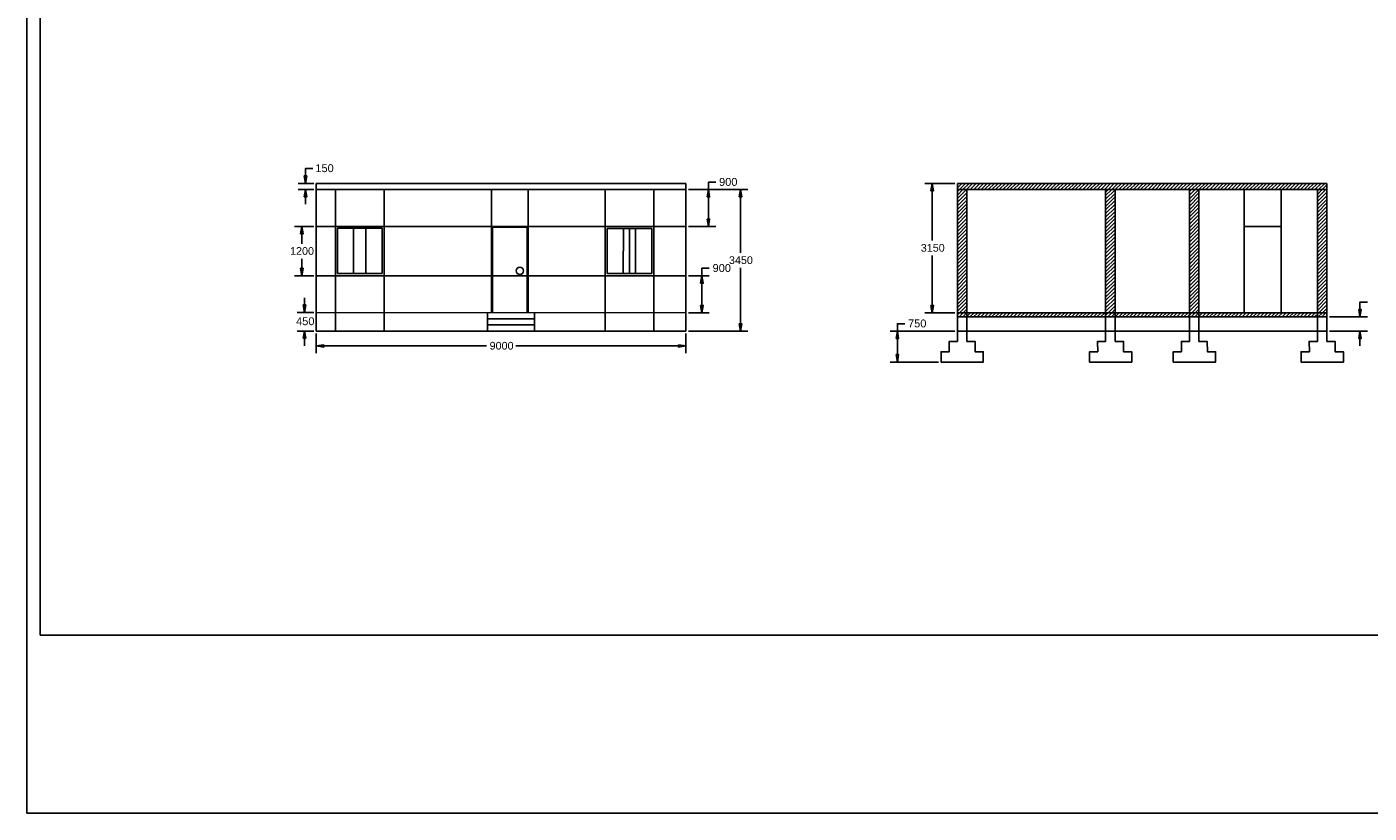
# Model space of a CAD drawing. Header units: millimetres. Extents: x 2 to 416, y 4 to 293.
# Tile 1 of 3: x 2 to 238, y 4 to 142. Entities that reach past the tile are written whole.
import ezdxf

# ---------------------------------------------------------------- set-up
doc = ezdxf.new("R2010")
doc.units = ezdxf.units.MM
doc.header["$MEASUREMENT"] = 0
doc.layers.get('0').update_dxf_attribs({"linetype": 'CONTINUOUS'})
doc.styles.add('Arial$001H0', font='txt')

msp = doc.modelspace()

# ---------------------------------------------------------------- hatches: boundary and pattern name
at = {"true_color": 0x000006}
for points in [[(51.1, 115.61), (51.52, 115.61), (51.31, 114.3)], [(51.1, 111.93), (51.52, 111.93), (51.31, 113.24)], [(121.88, 111.93), (122.3, 111.93), (122.09, 113.24)], [(127.51, 111.93), (127.93, 111.93), (127.72, 113.24)], [(161.16, 113.03), (161.63, 113.03), (161.37, 114.3)], [(50.46, 105.45), (50.88, 105.45), (50.67, 106.76)], [(121.88, 108.03), (122.3, 108.03), (122.09, 106.76)], [(50.46, 99.4), (50.88, 99.4), (50.67, 98.09)], [(120.69, 96.77), (121.16, 96.77), (120.95, 98.09)], [(50.93, 92.96), (51.35, 92.96), (51.14, 91.65)], [(120.69, 92.88), (121.16, 92.88), (120.95, 91.61)], [(161.16, 92.88), (161.63, 92.88), (161.37, 91.61)], [(236.3, 92.16), (236.73, 92.16), (236.52, 90.89)], [(127.51, 89.66), (127.93, 89.66), (127.72, 88.35)], [(50.93, 87.12), (51.35, 87.12), (51.14, 88.39)], [(155.07, 87.08), (155.49, 87.08), (155.28, 88.35)], [(236.3, 87.08), (236.73, 87.08), (236.52, 88.35)], [(54.53, 85.98), (54.53, 85.56), (53.21, 85.77)], [(116.84, 85.98), (116.84, 85.56), (118.11, 85.77)], [(155.07, 84.24), (155.49, 84.24), (155.28, 82.93)]]:
    msp.add_hatch(color=0, dxfattribs=at).paths.add_polyline_path(points)

# ---------------------------------------------------------------- linework, layer by layer
at = {"color": 0, "linetype": 'Continuous', "lineweight": 25, "true_color": 0x000006}
for p, q in [((52.79, 114.3), (50, 114.3)), ((52.79, 113.24), (50, 113.24)), ((118.58, 113.24), (128.99, 113.24)), ((118.58, 113.24), (123.4, 113.24)), ((165.35, 114.3), (160.1, 114.3)), ((51.31, 111.93), (51.31, 110.66)), ((122.09, 108.03), (122.09, 111.93)), ((127.72, 111.93), (127.72, 102.11)), ((161.37, 113.03), (161.37, 104.27)), ((52.79, 106.76), (49.36, 106.76)), ((118.58, 106.76), (123.4, 106.76)), ((50.67, 105.45), (50.67, 103.72)), ((161.37, 92.88), (161.37, 101.64)), ((50.67, 99.4), (50.67, 101.09)), ((127.72, 89.66), (127.72, 99.48)), ((52.79, 98.09), (49.36, 98.09)), ((118.58, 98.09), (122.22, 98.09)), ((120.95, 92.88), (120.95, 96.77)), ((51.14, 92.96), (51.14, 94.23)), ((52.79, 91.65), (49.83, 91.65)), ((118.58, 91.61), (122.22, 91.61)), ((165.35, 91.61), (160.1, 91.61)), ((231.14, 90.89), (237.83, 90.89)), ((52.79, 88.39), (49.83, 88.39)), ((53.21, 87.97), (53.21, 84.5)), ((118.11, 87.93), (118.11, 84.5)), ((118.58, 88.35), (128.99, 88.35)), ((165.35, 88.35), (154.01, 88.35)), ((231.14, 88.35), (237.83, 88.35)), ((51.14, 87.12), (51.14, 85.81)), ((54.53, 85.77), (83.1, 85.77)), ((116.84, 85.77), (88.26, 85.77)), ((155.28, 84.24), (155.28, 87.08)), ((236.52, 87.08), (236.52, 85.77)), ((162.48, 82.93), (154.01, 82.93))]:
    msp.add_line(p, q, dxfattribs=at)
at = {"color": 0, "linetype": 'Continuous', "lineweight": 25, "true_color": 0x000001}
for p, q in [((53.21, 114.3), (118.11, 114.3)), ((53.21, 113.24), (53.21, 114.3)), ((53.21, 113.28), (53.21, 88.39)), ((53.21, 113.24), (118.11, 113.24)), ((56.56, 113.24), (56.56, 88.39)), ((65.15, 113.24), (65.15, 88.39)), ((83.99, 113.24), (83.99, 91.61)), ((90.42, 113.24), (90.42, 91.61)), ((103.93, 113.24), (103.93, 88.35)), ((112.48, 113.24), (112.48, 106.76)), ((118.11, 113.24), (118.11, 114.3)), ((118.11, 113.24), (118.11, 88.35)), ((230.72, 114.3), (165.82, 114.3)), ((165.82, 113.24), (165.82, 114.3)), ((165.82, 113.24), (165.82, 88.35)), ((167.47, 113.24), (167.47, 106.76)), ((191.85, 113.24), (191.85, 91.61)), ((193.55, 113.24), (193.55, 91.61)), ((206.59, 113.24), (206.59, 91.61)), ((208.24, 113.24), (208.24, 91.61)), ((229.07, 113.24), (229.07, 91.61)), ((230.72, 113.24), (230.72, 114.3)), ((53.21, 106.76), (118.11, 106.76)), ((167.47, 106.76), (167.47, 98.09)), ((53.21, 98.09), (118.11, 98.09)), ((167.47, 98.09), (167.47, 91.61)), ((53.21, 91.65), (118.11, 91.61)), ((165.82, 91.61), (230.72, 91.61)), ((165.82, 90.89), (230.72, 90.89)), ((167.47, 91.61), (167.47, 88.35)), ((191.85, 91.61), (191.85, 88.35)), ((193.55, 88.35), (193.55, 91.61)), ((206.59, 91.61), (206.59, 88.35)), ((208.24, 88.35), (208.24, 91.61)), ((229.07, 91.61), (229.07, 88.35)), ((230.72, 90.89), (230.72, 88.35))]:
    msp.add_line(p, q, dxfattribs=at)
at = {"color": 0, "linetype": 'Continuous', "lineweight": 25, "true_color": 0x000007}
for p, q in [((56.94, 113.28), (56.94, 113.28)), ((84.16, 113.24), (84.16, 113.24)), ((90.8, 113.24), (90.8, 113.24)), ((91.52, 113.24), (91.52, 113.24)), ((165.82, 114.17), (165.95, 114.3)), ((165.82, 113.54), (166.58, 114.3)), ((165.82, 112.9), (166.16, 113.24)), ((165.82, 112.27), (166.79, 113.24)), ((165.82, 111.63), (167.43, 113.24)), ((166.16, 113.24), (167.22, 114.3)), ((166.79, 113.24), (167.85, 114.3)), ((167.43, 113.24), (168.49, 114.3)), ((168.06, 113.24), (169.12, 114.3)), ((168.7, 113.24), (169.76, 114.3)), ((169.33, 113.24), (170.39, 114.3)), ((169.97, 113.24), (171.03, 114.3)), ((170.6, 113.24), (171.7, 114.3)), ((171.24, 113.24), (172.34, 114.3)), ((171.87, 113.24), (172.97, 114.3)), ((172.51, 113.24), (173.61, 114.3)), ((173.14, 113.24), (174.24, 114.3)), ((173.78, 113.24), (174.88, 114.3)), ((174.41, 113.24), (175.51, 114.3)), ((175.05, 113.24), (176.15, 114.3)), ((175.68, 113.24), (176.78, 114.3)), ((176.36, 113.24), (177.42, 114.3)), ((177, 113.24), (178.05, 114.3)), ((177.63, 113.24), (178.69, 114.3)), ((178.27, 113.24), (179.32, 114.3)), ((178.9, 113.24), (179.96, 114.3)), ((179.54, 113.24), (180.59, 114.3)), ((180.17, 113.24), (181.23, 114.3)), ((180.81, 113.24), (181.86, 114.3)), ((181.44, 113.24), (182.54, 114.3)), ((182.08, 113.24), (183.18, 114.3)), ((182.71, 113.24), (183.81, 114.3)), ((183.35, 113.24), (184.45, 114.3)), ((183.98, 113.24), (185.08, 114.3)), ((184.62, 113.24), (185.72, 114.3)), ((185.25, 113.24), (186.35, 114.3)), ((185.89, 113.24), (186.99, 114.3)), ((186.52, 113.24), (187.62, 114.3)), ((187.16, 113.24), (188.26, 114.3)), ((187.83, 113.24), (188.89, 114.3)), ((188.47, 113.24), (189.53, 114.3)), ((189.1, 113.24), (190.16, 114.3)), ((189.74, 113.24), (190.8, 114.3)), ((190.37, 113.24), (191.43, 114.3)), ((191.01, 113.24), (192.07, 114.3)), ((191.64, 113.24), (192.7, 114.3)), ((191.85, 112.82), (192.28, 113.24)), ((191.85, 112.18), (192.91, 113.24)), ((191.85, 111.55), (193.55, 113.2)), ((192.28, 113.24), (193.34, 114.3)), ((192.91, 113.24), (194.01, 114.3)), ((193.55, 113.24), (194.65, 114.3)), ((194.18, 113.24), (195.28, 114.3)), ((194.82, 113.24), (195.92, 114.3)), ((195.45, 113.24), (196.55, 114.3)), ((196.09, 113.24), (197.19, 114.3)), ((196.72, 113.24), (197.82, 114.3)), ((197.36, 113.24), (198.46, 114.3)), ((197.99, 113.24), (199.09, 114.3)), ((198.63, 113.24), (199.73, 114.3)), ((199.31, 113.24), (200.36, 114.3)), ((199.94, 113.24), (201, 114.3)), ((200.58, 113.24), (201.63, 114.3)), ((201.21, 113.24), (202.27, 114.3)), ((201.85, 113.24), (202.9, 114.3)), ((202.48, 113.24), (203.54, 114.3)), ((203.12, 113.24), (204.17, 114.3)), ((203.75, 113.24), (204.81, 114.3)), ((204.39, 113.24), (205.49, 114.3)), ((205.02, 113.24), (206.12, 114.3)), ((205.66, 113.24), (206.76, 114.3)), ((206.29, 113.24), (207.39, 114.3)), ((206.59, 112.9), (206.93, 113.24)), ((206.59, 112.23), (207.56, 113.24)), ((206.59, 111.59), (208.2, 113.24)), ((206.93, 113.24), (208.03, 114.3)), ((207.56, 113.24), (208.66, 114.3)), ((208.2, 113.24), (209.3, 114.3)), ((208.83, 113.24), (209.93, 114.3)), ((209.47, 113.24), (210.57, 114.3)), ((210.14, 113.24), (211.2, 114.3)), ((210.78, 113.24), (211.84, 114.3)), ((211.41, 113.24), (212.47, 114.3)), ((212.05, 113.24), (213.11, 114.3)), ((212.68, 113.24), (213.74, 114.3)), ((213.32, 113.24), (214.38, 114.3)), ((213.95, 113.24), (215.01, 114.3)), ((214.59, 113.24), (215.65, 114.3)), ((215.22, 113.24), (216.32, 114.3)), ((215.86, 113.24), (216.96, 114.3)), ((216.49, 113.24), (217.59, 114.3)), ((217.13, 113.24), (218.23, 114.3)), ((217.76, 113.24), (218.86, 114.3)), ((218.4, 113.24), (219.5, 114.3)), ((219.03, 113.24), (220.13, 114.3)), ((219.67, 113.24), (220.77, 114.3)), ((220.3, 113.24), (221.4, 114.3)), ((220.94, 113.24), (222.04, 114.3)), ((221.61, 113.24), (222.67, 114.3)), ((222.25, 113.24), (223.31, 114.3)), ((222.88, 113.24), (223.94, 114.3)), ((223.52, 113.24), (224.58, 114.3)), ((224.15, 113.24), (225.21, 114.3)), ((224.79, 113.24), (225.85, 114.3)), ((225.42, 113.24), (226.48, 114.3)), ((226.06, 113.24), (227.12, 114.3)), ((226.69, 113.24), (227.8, 114.3)), ((227.33, 113.24), (228.43, 114.3)), ((227.96, 113.24), (229.07, 114.3)), ((228.6, 113.24), (229.7, 114.3)), ((229.07, 113.03), (229.23, 113.24)), ((229.07, 112.39), (229.87, 113.24)), ((229.07, 111.76), (230.5, 113.24)), ((229.23, 113.24), (230.34, 114.3)), ((229.87, 113.24), (230.72, 114.05)), ((230.5, 113.24), (230.72, 113.41)), ((165.82, 111), (167.47, 112.65)), ((165.82, 110.36), (167.47, 112.01)), ((165.82, 109.73), (167.47, 111.38)), ((191.85, 110.91), (193.55, 112.56)), ((191.85, 110.28), (193.55, 111.93)), ((191.85, 109.64), (193.55, 111.29)), ((206.59, 110.96), (208.24, 112.65)), ((206.59, 110.32), (208.24, 112.01)), ((206.59, 109.69), (208.24, 111.34)), ((229.07, 111.12), (230.72, 112.78)), ((229.07, 110.49), (230.72, 112.14)), ((229.07, 109.85), (230.72, 111.51)), ((229.07, 109.22), (230.72, 110.87)), ((165.82, 109.09), (167.47, 110.74)), ((165.82, 108.42), (167.47, 110.11)), ((165.82, 107.78), (167.47, 109.47)), ((165.82, 107.15), (167.47, 108.84)), ((191.85, 109.01), (193.55, 110.66)), ((191.85, 108.37), (193.55, 110.02)), ((191.85, 107.74), (193.55, 109.39)), ((191.85, 107.1), (193.55, 108.75)), ((206.59, 109.05), (208.24, 110.7)), ((206.59, 108.42), (208.24, 110.07)), ((206.59, 107.78), (208.24, 109.43)), ((206.59, 107.15), (208.24, 108.8)), ((229.07, 108.58), (230.72, 110.24)), ((229.07, 107.95), (230.72, 109.6)), ((229.07, 107.31), (230.72, 108.97)), ((53.21, 106.43), (53.21, 106.43)), ((53.21, 106.43), (53.21, 106.43)), ((56.94, 106.43), (64.77, 106.43)), ((112.48, 106.38), (112.48, 106.76)), ((112.48, 106.38), (112.48, 88.35)), ((165.82, 106.51), (167.47, 108.16)), ((165.82, 105.88), (167.47, 107.53)), ((165.82, 105.24), (167.47, 106.89)), ((165.82, 104.61), (167.47, 106.26)), ((191.85, 106.47), (193.55, 108.12)), ((191.85, 105.83), (193.55, 107.48)), ((191.85, 105.2), (193.55, 106.85)), ((191.85, 104.56), (193.55, 106.21)), ((206.59, 106.51), (208.24, 108.16)), ((206.59, 105.88), (208.24, 107.53)), ((206.59, 105.24), (208.24, 106.89)), ((206.59, 104.61), (208.24, 106.26)), ((229.07, 106.68), (230.72, 108.33)), ((229.07, 106.04), (230.72, 107.7)), ((229.07, 105.41), (230.72, 107.06)), ((229.07, 104.73), (230.72, 106.43)), ((165.82, 103.97), (167.47, 105.62)), ((165.82, 103.34), (167.47, 104.99)), ((165.82, 102.7), (167.47, 104.35)), ((191.85, 103.93), (193.55, 105.58)), ((191.85, 103.29), (193.55, 104.94)), ((191.85, 102.62), (193.55, 104.31)), ((206.59, 103.97), (208.24, 105.62)), ((206.59, 103.34), (208.24, 104.99)), ((206.59, 102.7), (208.24, 104.35)), ((229.07, 104.1), (230.72, 105.79)), ((229.07, 103.46), (230.72, 105.16)), ((229.07, 102.83), (230.72, 104.48)), ((229.07, 102.19), (230.72, 103.84)), ((165.82, 102.07), (167.47, 103.72)), ((165.82, 101.43), (167.47, 103.08)), ((165.82, 100.8), (167.47, 102.45)), ((165.82, 100.16), (167.47, 101.81)), ((191.85, 101.98), (193.55, 103.67)), ((191.85, 101.35), (193.55, 103.04)), ((191.85, 100.71), (193.55, 102.36)), ((191.85, 100.08), (193.55, 101.73)), ((206.59, 102.07), (208.24, 103.72)), ((206.59, 101.43), (208.24, 103.08)), ((206.59, 100.75), (208.24, 102.45)), ((206.59, 100.12), (208.24, 101.81)), ((229.07, 101.56), (230.72, 103.21)), ((229.07, 100.92), (230.72, 102.57)), ((229.07, 100.29), (230.72, 101.94)), ((165.82, 99.53), (167.47, 101.18)), ((165.82, 98.89), (167.47, 100.54)), ((165.82, 98.26), (167.47, 99.91)), ((165.82, 97.62), (167.47, 99.27)), ((191.85, 99.44), (193.55, 101.09)), ((191.85, 98.81), (193.55, 100.46)), ((191.85, 98.17), (193.55, 99.82)), ((191.85, 97.54), (193.55, 99.19)), ((206.59, 99.48), (208.24, 101.18)), ((206.59, 98.85), (208.24, 100.54)), ((206.59, 98.21), (208.24, 99.86)), ((206.59, 97.58), (208.24, 99.23)), ((229.07, 99.65), (230.72, 101.3)), ((229.07, 99.02), (230.72, 100.67)), ((229.07, 98.38), (230.72, 100.03)), ((229.07, 97.75), (230.72, 99.4)), ((53.21, 98.13), (118.11, 98.09)), ((56.94, 98.51), (64.77, 98.51)), ((59.77, 98.13), (59.77, 98.13)), ((118.11, 98.47), (118.11, 98.47)), ((118.11, 98.47), (118.11, 98.47)), ((165.82, 96.94), (167.47, 98.64)), ((165.82, 96.31), (167.47, 98)), ((165.82, 95.67), (167.47, 97.37)), ((165.82, 95.04), (167.47, 96.69)), ((191.85, 96.9), (193.55, 98.55)), ((191.85, 96.27), (193.55, 97.92)), ((191.85, 95.63), (193.55, 97.28)), ((206.59, 96.94), (208.24, 98.59)), ((206.59, 96.31), (208.24, 97.96)), ((206.59, 95.67), (208.24, 97.32)), ((206.59, 95.04), (208.24, 96.69)), ((229.07, 97.11), (230.72, 98.76)), ((229.07, 96.48), (230.72, 98.13)), ((229.07, 95.84), (230.72, 97.49)), ((229.07, 95.21), (230.72, 96.86)), ((165.82, 94.4), (167.47, 96.05)), ((165.82, 93.77), (167.47, 95.42)), ((165.82, 93.13), (167.47, 94.78)), ((191.85, 95), (193.55, 96.65)), ((191.85, 94.36), (193.55, 96.01)), ((191.85, 93.73), (193.55, 95.38)), ((191.85, 93.09), (193.55, 94.74)), ((206.59, 94.4), (208.24, 96.05)), ((206.59, 93.77), (208.24, 95.42)), ((206.59, 93.13), (208.24, 94.78)), ((229.07, 94.57), (230.72, 96.22)), ((229.07, 93.94), (230.72, 95.59)), ((229.07, 93.26), (230.72, 94.95)), ((229.07, 92.63), (230.72, 94.32)), ((165.82, 92.5), (167.47, 94.15)), ((165.82, 91.86), (167.47, 93.51)), ((191.85, 92.46), (193.55, 94.11)), ((191.85, 91.82), (193.55, 93.47)), ((192.32, 91.61), (193.55, 92.84)), ((192.96, 91.61), (193.55, 92.2)), ((206.59, 92.5), (208.24, 94.15)), ((206.59, 91.86), (208.24, 93.51)), ((207.6, 91.61), (208.24, 92.24)), ((229.07, 91.99), (230.72, 93.68)), ((83.27, 91.61), (83.27, 88.39)), ((83.27, 90.55), (91.52, 90.55)), ((91.52, 91.61), (91.52, 88.39)), ((166.75, 90.89), (167.47, 91.61)), ((167.39, 90.89), (168.11, 91.61)), ((168.02, 90.89), (168.74, 91.61)), ((168.66, 90.89), (169.38, 91.61)), ((169.29, 90.89), (170.01, 91.61)), ((169.93, 90.89), (170.65, 91.61)), ((170.56, 90.89), (171.28, 91.61)), ((171.2, 90.89), (171.92, 91.61)), ((171.83, 90.89), (172.55, 91.61)), ((172.47, 90.89), (173.19, 91.61)), ((173.1, 90.89), (173.82, 91.61)), ((173.74, 90.89), (174.46, 91.61)), ((174.37, 90.89), (175.09, 91.61)), ((175.01, 90.89), (175.73, 91.61)), ((175.64, 90.89), (176.36, 91.61)), ((176.28, 90.89), (177, 91.61)), ((176.91, 90.89), (177.67, 91.61)), ((177.59, 90.89), (178.31, 91.61)), ((178.22, 90.89), (178.94, 91.61)), ((178.86, 90.89), (179.58, 91.61)), ((179.49, 90.89), (180.21, 91.61)), ((180.13, 90.89), (180.85, 91.61)), ((180.76, 90.89), (181.48, 91.61)), ((181.4, 90.89), (182.12, 91.61)), ((182.03, 90.89), (182.75, 91.61)), ((182.67, 90.89), (183.39, 91.61)), ((183.3, 90.89), (184.02, 91.61)), ((183.94, 90.89), (184.66, 91.61)), ((184.57, 90.89), (185.29, 91.61)), ((185.21, 90.89), (185.93, 91.61)), ((185.84, 90.89), (186.56, 91.61)), ((186.48, 90.89), (187.2, 91.61)), ((187.11, 90.89), (187.83, 91.61)), ((187.75, 90.89), (188.47, 91.61)), ((188.38, 90.89), (189.15, 91.61)), ((189.06, 90.89), (189.78, 91.61)), ((189.7, 90.89), (190.42, 91.61)), ((190.33, 90.89), (191.05, 91.61)), ((190.97, 90.89), (191.69, 91.61)), ((191.6, 90.89), (192.32, 91.61)), ((191.85, 91.61), (191.85, 90.89)), ((192.24, 90.89), (192.96, 91.61)), ((192.87, 90.89), (193.59, 91.61)), ((193.51, 90.89), (194.23, 91.61)), ((194.14, 90.89), (194.86, 91.61)), ((194.78, 90.89), (195.5, 91.61)), ((195.41, 90.89), (196.13, 91.61)), ((196.05, 90.89), (196.77, 91.61)), ((196.68, 90.89), (197.4, 91.61)), ((197.32, 90.89), (198.04, 91.61)), ((197.95, 90.89), (198.67, 91.61)), ((198.59, 90.89), (199.31, 91.61)), ((199.22, 90.89), (199.94, 91.61)), ((199.9, 90.89), (200.62, 91.61)), ((200.53, 90.89), (201.25, 91.61)), ((201.17, 90.89), (201.89, 91.61)), ((201.8, 90.89), (202.52, 91.61)), ((202.44, 90.89), (203.16, 91.61)), ((203.07, 90.89), (203.79, 91.61)), ((203.71, 90.89), (204.43, 91.61)), ((204.34, 90.89), (205.06, 91.61)), ((204.98, 90.89), (205.7, 91.61)), ((205.61, 90.89), (206.33, 91.61)), ((206.59, 91.61), (206.59, 90.89)), ((206.88, 90.89), (207.6, 91.61)), ((207.52, 90.89), (208.24, 91.61)), ((208.15, 90.89), (208.87, 91.61)), ((208.79, 90.89), (209.51, 91.61)), ((209.42, 90.89), (210.14, 91.61)), ((210.06, 90.89), (210.78, 91.61)), ((210.69, 90.89), (211.45, 91.61)), ((211.37, 90.89), (212.09, 91.61)), ((212.01, 90.89), (212.72, 91.61)), ((212.64, 90.89), (213.36, 91.61)), ((213.28, 90.89), (213.99, 91.61)), ((213.91, 90.89), (214.63, 91.61)), ((214.55, 90.89), (215.26, 91.61)), ((215.18, 90.89), (215.9, 91.61)), ((215.82, 90.89), (216.53, 91.61)), ((216.45, 90.89), (217.17, 91.61)), ((217.09, 90.89), (217.8, 91.61)), ((217.72, 90.89), (218.44, 91.61)), ((218.36, 90.89), (219.07, 91.61)), ((218.99, 90.89), (219.71, 91.61)), ((219.63, 90.89), (220.34, 91.61)), ((220.26, 90.89), (220.98, 91.61)), ((220.9, 90.89), (221.61, 91.61)), ((221.53, 90.89), (222.25, 91.61)), ((222.17, 90.89), (222.93, 91.61)), ((222.84, 90.89), (223.56, 91.61)), ((223.48, 90.89), (224.2, 91.61)), ((224.11, 90.89), (224.83, 91.61)), ((224.75, 90.89), (225.47, 91.61)), ((225.38, 90.89), (226.1, 91.61)), ((226.02, 90.89), (226.74, 91.61)), ((226.65, 90.89), (227.37, 91.61)), ((227.29, 90.89), (228.01, 91.61)), ((227.92, 90.89), (228.64, 91.61)), ((230.46, 90.89), (230.72, 91.1)), ((53.21, 88.39), (118.11, 88.35)), ((83.27, 89.45), (91.52, 89.45)), ((165.82, 88.35), (230.72, 88.35)), ((191.85, 88.35), (193.55, 88.35)), ((206.59, 88.35), (208.24, 88.35))]:
    msp.add_line(p, q, dxfattribs=at)
at = {"color": 0, "linetype": 'Continuous', "lineweight": 25, "true_color": 0x000003}
for p, q in [((216.2, 113.24), (216.2, 91.61)), ((222.67, 113.24), (222.67, 91.61)), ((84.16, 106.6), (90.25, 106.6)), ((84.16, 106.6), (84.16, 91.61)), ((90.25, 106.6), (90.25, 91.61)), ((216.2, 106.76), (222.67, 106.76))]:
    msp.add_line(p, q, dxfattribs=at)
at = {"color": 0, "linetype": 'Continuous', "lineweight": 25, "true_color": 0x000004}
for p, q in [((56.94, 106.43), (64.77, 106.43)), ((56.94, 106.43), (56.94, 98.51)), ((59.77, 106.43), (59.77, 98.51)), ((61.93, 106.43), (61.93, 98.51)), ((64.77, 106.43), (64.77, 98.51)), ((104.27, 106.38), (112.14, 106.38)), ((104.27, 106.38), (104.27, 98.47)), ((107.15, 106.38), (107.1, 98.47)), ((108.2, 106.38), (108.2, 98.47)), ((109.3, 106.38), (109.3, 98.47)), ((112.14, 106.38), (112.14, 98.47)), ((56.94, 98.51), (64.77, 98.51)), ((104.27, 98.47), (112.14, 98.47))]:
    msp.add_line(p, q, dxfattribs=at)
at = {"color": 0, "linetype": 'Continuous', "lineweight": 25, "true_color": 0x000007}
for points in [[(415.5, 3.73), (2.37, 3.73), (2.37, 293.2)], [(165.82, 91.23), (166.16, 91.61), (167.47, 92.88)], [(166.12, 90.89), (166.84, 91.61), (167.47, 92.24)], [(206.25, 90.89), (206.97, 91.61), (208.24, 92.88)], [(228.56, 90.89), (229.28, 91.61), (230.72, 93.01)], [(229.19, 90.89), (229.91, 91.61), (230.72, 92.37)], [(229.83, 90.89), (230.55, 91.61), (230.72, 91.74)]]:
    msp.add_lwpolyline(points, dxfattribs=at)
at = {"color": 0, "linetype": 'Continuous', "lineweight": -2, "true_color": 0x000007}
msp.add_lwpolyline([(4.7, 34.97), (279.48, 34.97), (279.48, 264.2), (4.7, 264.2)], close=True, dxfattribs=at)
at = {"color": 0, "linetype": 'Continuous', "lineweight": -2, "true_color": 0x000006}
for points in [[(51.1, 115.61), (51.52, 115.61), (51.31, 114.3)], [(51.1, 111.93), (51.52, 111.93), (51.31, 113.24)], [(121.88, 111.93), (122.3, 111.93), (122.09, 113.24)], [(127.51, 111.93), (127.93, 111.93), (127.72, 113.24)], [(161.16, 113.03), (161.63, 113.03), (161.37, 114.3)], [(50.46, 105.45), (50.88, 105.45), (50.67, 106.76)], [(121.88, 108.03), (122.3, 108.03), (122.09, 106.76)], [(50.46, 99.4), (50.88, 99.4), (50.67, 98.09)], [(120.69, 96.77), (121.16, 96.77), (120.95, 98.09)], [(50.93, 92.96), (51.35, 92.96), (51.14, 91.65)], [(120.69, 92.88), (121.16, 92.88), (120.95, 91.61)], [(161.16, 92.88), (161.63, 92.88), (161.37, 91.61)], [(236.3, 92.16), (236.73, 92.16), (236.52, 90.89)], [(127.51, 89.66), (127.93, 89.66), (127.72, 88.35)], [(50.93, 87.12), (51.35, 87.12), (51.14, 88.39)], [(155.07, 87.08), (155.49, 87.08), (155.28, 88.35)], [(236.3, 87.08), (236.73, 87.08), (236.52, 88.35)], [(54.53, 85.98), (54.53, 85.56), (53.21, 85.77)], [(116.84, 85.98), (116.84, 85.56), (118.11, 85.77)], [(155.07, 84.24), (155.49, 84.24), (155.28, 82.93)]]:
    msp.add_lwpolyline(points, close=True, dxfattribs=at)
at = {"color": 0, "linetype": 'Continuous', "lineweight": 25, "true_color": 0x000006}
for points in [[(51.31, 115.61), (51.31, 116.92), (52.62, 116.92)], [(122.09, 113.24), (122.09, 114.51), (123.4, 114.51)], [(120.95, 98.09), (120.95, 99.4), (122.22, 99.4)], [(236.52, 92.16), (236.52, 93.47), (237.83, 93.47)], [(155.28, 88.35), (155.28, 89.66), (156.59, 89.66)]]:
    msp.add_lwpolyline(points, dxfattribs=at)
at = {"color": 0, "linetype": 'Continuous', "lineweight": 25, "true_color": 0x000001}
msp.add_lwpolyline([(165.82, 113.24), (230.72, 113.24), (230.72, 88.35)], dxfattribs=at)
for points in [[(165.82, 88.35), (165.82, 86.57), (164.38, 86.57), (164.38, 84.75), (162.94, 84.75), (162.94, 82.93), (170.35, 82.93), (170.35, 84.75), (168.91, 84.75), (168.91, 86.57), (167.47, 86.57), (167.47, 88.35)], [(191.85, 88.35), (191.85, 86.57), (190.42, 86.57), (190.46, 84.75), (189.02, 84.75), (189.02, 82.93), (196.43, 82.93), (196.43, 84.75), (194.99, 84.75), (194.99, 86.57), (193.55, 86.57), (193.55, 88.35)], [(206.59, 88.35), (206.59, 86.57), (205.15, 86.57), (205.15, 84.75), (203.71, 84.75), (203.71, 82.93), (211.16, 82.93), (211.16, 84.75), (209.72, 84.75), (209.68, 86.57), (208.24, 86.57), (208.24, 88.35)], [(229.07, 88.35), (229.07, 86.57), (227.58, 86.57), (227.63, 84.75), (226.19, 84.75), (226.19, 82.93), (233.6, 82.93), (233.6, 84.75), (232.16, 84.75), (232.16, 86.57), (230.72, 86.57), (230.72, 88.35)]]:
    msp.add_lwpolyline(points, close=True, dxfattribs=at)
at = {"color": 0, "linetype": 'Continuous', "lineweight": 25, "true_color": 0x000003}
for points in [[(88.96, 99.61), (88.6, 99.61), (88.31, 99.32), (88.31, 98.95)], [(89.62, 98.95), (89.62, 99.32), (89.33, 99.61), (88.96, 99.61)], [(88.31, 98.95), (88.31, 98.59), (88.6, 98.3), (88.96, 98.3)], [(88.96, 98.3), (89.33, 98.3), (89.62, 98.59), (89.62, 98.95)]]:
    msp.add_open_spline(points, degree=3, dxfattribs=at)

# ---------------------------------------------------------------- texts
at = {"color": 0, "true_color": 0x000006, "style": 'Arial$001H0'}
for s, height, p in [('150', 1.386, (53.04, 116.29)), ('900', 1.386, (123.95, 113.88)), ('1200', 1.352, (48.6, 101.77)), ('3450', 1.352, (125.69, 100.16)), ('3150', 1.352, (159.38, 102.32)), ('900', 1.386, (122.81, 98.76)), ('450', 1.386, (49.66, 89.41)), ('750', 1.386, (157.14, 89.03)), ('9000', 1.352, (83.65, 85.13))]:
    msp.add_text(s, height=height, dxfattribs=at).set_placement(p)

doc.saveas('drawing.dxf')
